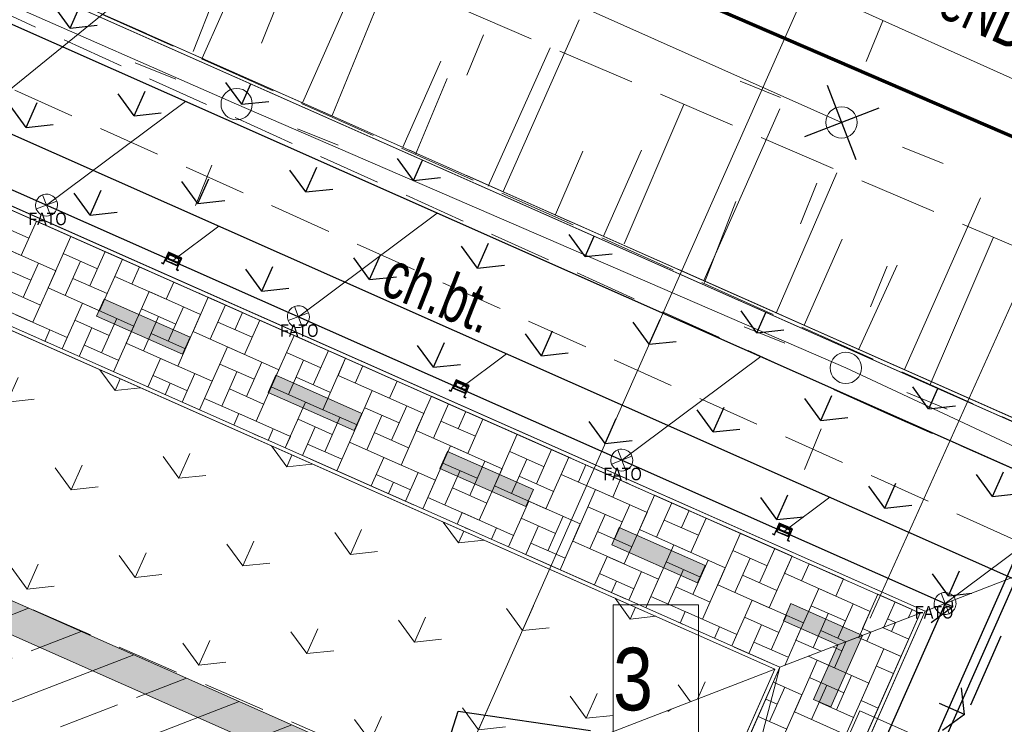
# Model space of a CAD drawing. Header units: metres. Extents: x -1013 to 1491425, y -5789533 to 1032.
# Tile 45 of 66: x 7 to 22, y 7 to 19. Entities that reach past the tile are written whole.
import ezdxf
from ezdxf.xclip import XClip

# ---------------------------------------------------------------- set-up
doc = ezdxf.new("R2010")
doc.units = ezdxf.units.M
doc.header["$MEASUREMENT"] = 0
doc.header["$XCLIPFRAME"] = 0
for name, pattern in [('2_BUBZ02', [1.75, 1.25, -0.5]), ('2_KTCR02', [1.5, 1, -0.5]), ('GUK', [2, 1.5, -0.5]), ('GUZ', [1, 0.5, -0.5]), ('Krawędzie ukryte', [1.7, 1.2, -0.5]), ('Kropki i Kreski', [3.6, 1.8, -0.9, 0, -0.9])]:
    doc.linetypes.add(name, pattern=pattern)
for name, color, linetype in [('130-Z Teren', 7, 'Continuous'), ('700-L Mapa 1_500 dwg', 7, 'Continuous'), ('708-L Opisy sytuacji 1_500 do legendy', 7, 'Continuous')]:
    doc.layers.add(name, color=color, linetype=linetype)
for name, color, linetype, lineweight in [('130-Z Teren1', 7, 'Continuous', 13), ('130-Z Teren114', 113, 'Continuous', 25), ('130-Z Teren21', 37, 'Continuous', 5), ('130-Z Teren252', 70, 'Continuous', 13), ('130-Z Teren69', 41, 'Continuous', 13), ('130-Z Teren93', 254, 'Continuous', 13), ('130-Z Teren94', 9, 'Continuous', 13), ('310-W Oświetlenie1', 7, 'Continuous', 13), ('310-W Oświetlenie85', 1, 'Continuous', 25), ('450-K Belki21', 37, 'Continuous', 5), ('450-K Belki69', 41, 'Continuous', 13), ('703-L Płaszczyzny podejścia 2D3', 152, 'Continuous', 30), ('708-L Opisy sytuacji 1_500 do legendy1', 7, 'Continuous', 13), ('708-L Opisy sytuacji 1_500 do legendy11', 7, 'Continuous', 13), ('708-L Opisy sytuacji 1_500 do legendy85', 1, 'Continuous', 25), ('718-L Elementy do rozbiórki85', 1, 'Continuous', 25), ('720-L Oznakowanie lądowiska1', 7, 'Continuous', 13), ('720-L Oznakowanie lądowiska253', 2, 'Continuous', 13), ('720-L Oznakowanie lądowiska91', 255, 'Continuous', 13), ('720-L Oznakowanie lądowiska94', 9, 'Continuous', 13), ('729-L Instalacje elektryczne-okablowanie75', 30, 'Continuous', 25), ('729-L Instalacje elektryczne-okablowanie85', 1, 'Continuous', 25), ('798-L Zakres inwestycji9', 142, 'Continuous', 70), ('810-G Ogólne2', 4, 'Continuous', 20), ('GN.6640.3638.2023_9_BUBZ_D_L_17', 9, 'Continuous', 18), ('GN.6640.3638.2023_9_Dzialki7', 9, 'Continuous', 18), ('GN.6640.3638.2023_9_Kontury90', 9, 'Continuous', 18), ('GN.6640.3638.2023_9_KTCR_D_L_17', 9, 'Continuous', 18), ('GN.6640.3638.2023_9_KTCR_E_T_17', 9, 'Continuous', 18), ('GN.6640.3638.2023_9_SUPE_D_L_31', 9, 'Continuous', 18), ('GN.6640.3638.2023_9_SUPE_E_T_31', 9, 'Continuous', 18), ('GN.6640.3638.2023_9_SUPW_L_05', 9, 'Continuous', 18), ('GN.6640.3638.2023_9_SUSM_D_T_07', 9, 'Continuous', 18), ('GN.6640.3638.2023_9_SUSM_D_T_37', 9, 'Continuous', 18), ('GN.6640.3638.2023_9_SUUI_E_T_37', 9, 'Continuous', 18), ('GN.6640.3638.2023_9_Uzytki7', 9, 'Continuous', 18)]:
    doc.layers.add(name, color=color, linetype=linetype, lineweight=lineweight)
doc.styles.add('STYL_AUTOMATYCZNY_1', font='arial.ttf', dxfattribs={"width": 0.7})
doc.styles.add('STYL_AUTOMATYCZNY_2', font='arial.ttf')
doc.styles.add('STYL_AUTOMATYCZNY_3', font='ARIALN.TTF')
doc.linetypes.add('Linia z krzyżyków', pattern='A,0,[1,88_P.01 PROJEKTOWANE ZAGOSPODAROWANIE TERENU1.Shx,S=0.079365,R=0,X=0,Y=0],-10,0', length=10)
doc.dimstyles.new('STYL_AUTOMATYCZNY__1', dxfattribs={"dimtxt": 1.25, "dimasz": 0.475, "dimexe": 0.18, "dimexo": 0.3, "dimgap": 0, "dimtad": 1, "dimzin": 0, "dimdsep": 46, "dimtxsty": 'STYL_AUTOMATYCZNY_2', "dimblk": 'ARROWHEAD_2', "dimblk1": 'ARROWHEAD_2', "dimblk2": 'ARROWHEAD_2', "dimcen": 0.09, "dimclrd": 7, "dimclre": 7, "dimclrt": 1, "dimazin": 0, "dimtfac": 1, "dimtdec": 4, "dimtmove": 0, "dimatfit": 3, "dimfxl": 1, "dimtolj": 1, "dimtzin": 0, "dimarcsym": 0})
doc.dimstyles.new('STYL_AUTOMATYCZNY__2', dxfattribs={"dimtxt": 1, "dimasz": 0.475, "dimexe": 0.18, "dimexo": 0.3, "dimgap": 0, "dimtad": 1, "dimzin": 0, "dimdsep": 46, "dimtxsty": 'STYL_AUTOMATYCZNY_2', "dimblk": 'ARROWHEAD_2', "dimblk1": 'ARROWHEAD_2', "dimblk2": 'ARROWHEAD_2', "dimcen": 0.09, "dimclrd": 7, "dimclre": 7, "dimclrt": 1, "dimazin": 0, "dimtfac": 1, "dimtdec": 4, "dimtmove": 0, "dimatfit": 3, "dimfxl": 1, "dimtolj": 1, "dimtzin": 0, "dimarcsym": 0})
doc.dimstyles.new('STYL_AUTOMATYCZNY__5', dxfattribs={"dimtxt": 0.18, "dimasz": 0.456, "dimexe": 0.18, "dimexo": 0.0625, "dimgap": 0, "dimtad": 0, "dimtih": 1, "dimtoh": 1, "dimdec": 4, "dimzin": 0, "dimdsep": 46, "dimcen": 0.09, "dimadec": 0, "dimazin": 0, "dimtfac": 1, "dimtdec": 4, "dimtmove": 0, "dimatfit": 3, "dimldrblk": 'ARROWHEAD_1', "dimfxl": 1, "dimtolj": 1, "dimtzin": 0, "dimarcsym": 0})

# ---------------------------------------------------------------- blocks, each defined once
blk = doc.blocks.new('Rysunek_1_9', base_point=(-7447251.91, -5789835.327))
at = {"layer": 'GN.6640.3638.2023_9_BUBZ_D_L_17', "color": 9, "linetype": '2_BUBZ02', "lineweight": 18}
for p, q in [((-9.558, 26.527), (30.427, 8.666)), ((5.692, 22.23), (24.282, 14.249))]:
    blk.add_line(p, q, dxfattribs=at)
at = {"layer": 'GN.6640.3638.2023_9_BUBZ_D_L_17', "color": 9, "linetype": 'Continuous', "lineweight": 18}
for p, q in [((9.479, 18.08), (10.333, 20.25)), ((11.701, 17.057), (12.605, 19.261)), ((14.196, 15.933), (15.186, 18.137)), ((13.034, 16.436), (13.537, 17.649)), ((16.366, 15.011), (17.321, 17.233)), ((15.272, 15.48), (15.708, 16.489)), ((18.793, 13.904), (19.765, 16.142)), ((17.648, 14.39), (18.15, 15.688)), ((21.254, 12.763), (22.26, 15.104)), ((20.109, 13.317), (20.729, 14.667))]:
    blk.add_line(p, q, dxfattribs=at)
at = {"layer": 'GN.6640.3638.2023_9_Dzialki7', "color": 9, "linetype": 'Continuous', "lineweight": 18}
blk.add_line((-42.33, 44.713), (161.19, -43.067), dxfattribs=at)
at = {"layer": 'GN.6640.3638.2023_9_Kontury90', "color": 9, "linetype": 'GUK', "lineweight": 18}
blk.add_line((-42.33, 44.713), (102.61, -17.787), dxfattribs=at)
at = {"layer": 'GN.6640.3638.2023_9_KTCR_D_L_17', "color": 9, "linetype": '2_KTCR02', "lineweight": 18}
for p, q in [((20.622, 12.273), (3.942, 19.842)), ((5.263, 18.08), (28.122, 7.801)), ((29.535, 8.383), (20.622, 12.273)), ((0.041, 12.149), (13.604, 6.274))]:
    blk.add_line(p, q, dxfattribs=at)
at = {"layer": 'GN.6640.3638.2023_9_SUPE_D_L_31', "color": 9, "linetype": 'Continuous', "lineweight": 18}
for p, q in [((0.807, 21.356), (10.176, 17.241)), ((14.512, 19.322), (19.839, 16.949)), ((10.176, 17.241), (19.907, 13.029)), ((19.907, 13.029), (29.78, 8.418))]:
    blk.add_line(p, q, dxfattribs=at)
at = {"layer": 'GN.6640.3638.2023_9_SUPW_L_05', "color": 9, "linetype": 'Continuous', "lineweight": 18}
blk.add_line((17.18, 20.073), (56.56, 2.333), dxfattribs=at)
at = {"layer": 'GN.6640.3638.2023_9_SUSM_D_T_07', "color": 9, "linetype": 'Continuous', "lineweight": 18}
for p, q in [((10.571, 18.214), (10.835, 18.863)), ((20.234, 17.922), (20.497, 18.571)), ((14.117, 18.349), (13.854, 17.7)), ((9.203, 17.636), (8.555, 17.899)), ((18.866, 17.344), (18.218, 17.607)), ((11.149, 16.846), (11.798, 16.583)), ((20.812, 16.554), (21.461, 16.291)), ((9.781, 16.268), (9.518, 15.62)), ((19.444, 15.976), (19.181, 15.328)), ((20.302, 14.002), (20.565, 14.651)), ((18.934, 13.424), (18.285, 13.687)), ((20.88, 12.634), (21.528, 12.371)), ((19.512, 12.056), (19.248, 11.408))]:
    blk.add_line(p, q, dxfattribs=at)
at = {"layer": 'GN.6640.3638.2023_9_SUSM_D_T_37', "color": 9, "linetype": 'Continuous', "lineweight": 18}
for centre in [(10.176, 17.241), (19.839, 16.949), (19.907, 13.029)]:
    blk.add_circle(centre, 0.25, dxfattribs=at)
at = {"layer": 'GN.6640.3638.2023_9_SUUI_E_T_37', "color": 9, "linetype": 'Continuous', "lineweight": 18}
blk.add_line((12.083, 21.965), (5.019, 16.226), dxfattribs=at)
at = {"layer": 'GN.6640.3638.2023_9_Uzytki7', "color": 9, "linetype": 'GUZ', "lineweight": 18}
blk.add_line((-42.33, 44.713), (102.61, -17.787), dxfattribs=at)
at = {"layer": 'GN.6640.3638.2023_9_KTCR_E_T_17', "color": 9, "linetype": 'Continuous', "lineweight": 18, "insert": (12.58, 14.565), "char_height": 0.75, "attachment_point": 4, "rotation": 338.4643, "style": 'STYL_AUTOMATYCZNY_1'}
blk.add_mtext('\\A1;{\\pql;\\fArial|b0|i0|c238|p0;\\W0.700000;ch.bt.}', dxfattribs=at)
at = {"layer": 'GN.6640.3638.2023_9_SUPE_E_T_31', "color": 9, "linetype": 'Continuous', "lineweight": 18, "insert": (21.444, 18.9), "char_height": 0.75, "attachment_point": 4, "rotation": 335.9627, "style": 'STYL_AUTOMATYCZNY_1'}
blk.add_mtext('\\A1;{\\pql;\\fArial|b0|i0|c238|p0;\\W0.700000;eND nieczynny}', dxfattribs=at)
blk = doc.blocks.new('*X2')
at = {"layer": '130-Z Teren93', "color": 254, "linetype": 'Continuous', "lineweight": 13}
for p, q in [((6.309, 15.341), (6.858, 15.098)), ((6.979, 15.372), (6.736, 14.823)), ((7.802, 15.007), (6.979, 15.372)), ((6.736, 14.823), (5.913, 15.188)), ((7.528, 15.129), (7.163, 14.306)), ((7.528, 15.129), (8.351, 14.764)), ((6.462, 14.945), (7.285, 14.58)), ((7.955, 14.612), (7.406, 14.855)), ((8.076, 14.886), (7.833, 14.337)), ((6.889, 14.428), (6.34, 14.671)), ((7.011, 14.702), (6.767, 14.153)), ((7.438, 14.185), (7.681, 14.733)), ((8.351, 14.764), (7.986, 13.941)), ((8.351, 14.764), (8.229, 14.49)), ((8.503, 14.368), (8.625, 14.643)), ((8.625, 14.643), (9.174, 14.4)), ((7.285, 14.58), (6.92, 13.758)), ((9.052, 14.125), (8.229, 14.49)), ((7.559, 14.459), (8.108, 14.216)), ((9.174, 14.4), (9.052, 14.125)), ((6.493, 14.275), (7.042, 14.032)), ((7.986, 13.941), (7.163, 14.306)), ((8.778, 14.247), (8.413, 13.424)), ((8.778, 14.247), (9.601, 13.882)), ((9.722, 14.157), (9.479, 13.608)), ((10.271, 13.914), (9.722, 14.157)), ((6.92, 13.758), (6.097, 14.122)), ((7.712, 14.063), (7.388, 13.332)), ((7.712, 14.063), (8.535, 13.698)), ((9.326, 14.004), (9.083, 13.455)), ((9.753, 13.487), (9.996, 14.035)), ((6.646, 13.879), (7.469, 13.514)), ((9.205, 13.73), (8.656, 13.973)), ((8.687, 13.303), (8.93, 13.851)), ((9.601, 13.882), (9.236, 13.059)), ((10.271, 13.914), (10.149, 13.639)), ((8.139, 13.546), (7.59, 13.789)), ((8.26, 13.82), (8.017, 13.271)), ((8.535, 13.698), (8.211, 12.967)), ((9.875, 13.761), (10.423, 13.518)), ((10.545, 13.792), (10.302, 13.243)), ((11.368, 13.427), (10.545, 13.792)), ((7.194, 13.636), (7.113, 13.453)), ((7.662, 13.21), (7.865, 13.667)), ((8.809, 13.577), (9.358, 13.334)), ((10.302, 13.243), (9.479, 13.608)), ((11.094, 13.549), (10.729, 12.726)), ((11.094, 13.549), (11.916, 13.184)), ((7.469, 13.514), (7.388, 13.332)), ((7.743, 13.393), (8.292, 13.15)), ((9.236, 13.059), (8.413, 13.424)), ((10.028, 13.365), (9.663, 12.542)), ((10.028, 13.365), (10.85, 13)), ((11.521, 13.032), (10.972, 13.275)), ((11.642, 13.306), (11.399, 12.757)), ((8.962, 13.181), (8.759, 12.724)), ((8.962, 13.181), (9.785, 12.816)), ((10.455, 12.848), (9.906, 13.091)), ((10.576, 13.122), (10.333, 12.573)), ((11.003, 12.605), (11.246, 13.153)), ((11.916, 13.184), (11.552, 12.361)), ((11.916, 13.184), (11.795, 12.91)), ((12.069, 12.788), (12.191, 13.063)), ((12.191, 13.063), (12.739, 12.82)), ((9.389, 12.664), (8.84, 12.907)), ((9.51, 12.938), (9.308, 12.481)), ((9.937, 12.421), (10.18, 12.969)), ((10.85, 13), (10.486, 12.178)), ((12.618, 12.545), (11.795, 12.91)), ((9.033, 12.602), (9.114, 12.785)), ((9.785, 12.816), (9.582, 12.359)), ((11.125, 12.879), (11.673, 12.636)), ((12.739, 12.82), (12.618, 12.545)), ((10.059, 12.695), (10.607, 12.452)), ((11.552, 12.361), (10.729, 12.726)), ((12.343, 12.667), (11.979, 11.844)), ((12.343, 12.667), (13.166, 12.302)), ((10.486, 12.178), (9.663, 12.542)), ((11.277, 12.483), (10.953, 11.752)), ((11.277, 12.483), (12.1, 12.118)), ((13.288, 12.577), (13.045, 12.028)), ((13.836, 12.334), (13.288, 12.577)), ((13.319, 11.907), (13.562, 12.455)), ((10.212, 12.299), (10.131, 12.116)), ((10.212, 12.299), (11.034, 11.934)), ((12.77, 12.15), (12.222, 12.393)), ((12.253, 11.723), (12.496, 12.271)), ((12.892, 12.424), (12.649, 11.875)), ((13.166, 12.302), (12.802, 11.479)), ((13.836, 12.334), (13.715, 12.059)), ((11.704, 11.966), (11.156, 12.209)), ((11.826, 12.24), (11.583, 11.691)), ((12.1, 12.118), (11.776, 11.387)), ((13.44, 12.181), (13.989, 11.938)), ((14.111, 12.212), (13.867, 11.663)), ((14.933, 11.847), (14.111, 12.212)), ((10.76, 12.056), (10.679, 11.873)), ((11.228, 11.63), (11.43, 12.087)), ((12.375, 11.997), (12.923, 11.754)), ((13.867, 11.663), (13.045, 12.028)), ((14.659, 11.969), (14.295, 11.146)), ((14.659, 11.969), (15.482, 11.604)), ((11.034, 11.934), (10.953, 11.752)), ((11.309, 11.813), (11.857, 11.57)), ((12.802, 11.479), (11.979, 11.844)), ((13.593, 11.785), (13.229, 10.962)), ((13.593, 11.785), (14.416, 11.42)), ((15.086, 11.452), (14.538, 11.695)), ((15.208, 11.726), (14.965, 11.177)), ((12.527, 11.601), (12.325, 11.144)), ((12.527, 11.601), (13.35, 11.236)), ((14.02, 11.268), (13.472, 11.511)), ((14.142, 11.542), (13.899, 10.993)), ((14.569, 11.025), (14.812, 11.573)), ((15.482, 11.604), (15.117, 10.781)), ((15.482, 11.604), (15.36, 11.33)), ((15.635, 11.208), (15.756, 11.483)), ((15.756, 11.483), (16.305, 11.24)), ((12.954, 11.084), (12.406, 11.327)), ((13.076, 11.358), (12.873, 10.901)), ((13.503, 10.841), (13.746, 11.389)), ((14.416, 11.42), (14.051, 10.598)), ((16.183, 10.965), (15.36, 11.33)), ((12.599, 11.022), (12.68, 11.205)), ((13.35, 11.236), (13.148, 10.779)), ((14.69, 11.299), (15.239, 11.056)), ((16.305, 11.24), (16.183, 10.965)), ((13.624, 11.115), (14.173, 10.872)), ((15.117, 10.781), (14.295, 11.146)), ((15.909, 11.087), (15.544, 10.264)), ((15.909, 11.087), (16.732, 10.722)), ((14.051, 10.598), (13.229, 10.962)), ((14.843, 10.903), (14.519, 10.172)), ((14.843, 10.903), (15.666, 10.538)), ((16.853, 10.997), (16.61, 10.448)), ((17.402, 10.754), (16.853, 10.997)), ((16.885, 10.327), (17.128, 10.875)), ((13.777, 10.719), (13.696, 10.536)), ((13.777, 10.719), (14.6, 10.354)), ((16.336, 10.57), (15.787, 10.813)), ((16.458, 10.844), (16.214, 10.295)), ((16.732, 10.722), (16.367, 9.899)), ((17.402, 10.754), (17.28, 10.479)), ((15.27, 10.386), (14.722, 10.629)), ((15.392, 10.66), (15.149, 10.111)), ((15.666, 10.538), (15.342, 9.807)), ((15.819, 10.143), (16.062, 10.691)), ((17.006, 10.601), (17.555, 10.358)), ((17.676, 10.632), (17.433, 10.083)), ((18.499, 10.267), (17.676, 10.632)), ((14.326, 10.476), (14.245, 10.293)), ((14.793, 10.05), (14.996, 10.507)), ((15.94, 10.417), (16.489, 10.174)), ((17.433, 10.083), (16.61, 10.448)), ((18.225, 10.389), (17.86, 9.566)), ((18.225, 10.389), (19.048, 10.024)), ((14.6, 10.354), (14.519, 10.172)), ((14.874, 10.233), (15.423, 9.99)), ((16.367, 9.899), (15.544, 10.264)), ((17.159, 10.205), (16.794, 9.382)), ((17.159, 10.205), (17.982, 9.84)), ((18.652, 9.872), (18.103, 10.115)), ((18.773, 10.146), (18.53, 9.597)), ((16.093, 10.021), (15.89, 9.564)), ((16.093, 10.021), (16.916, 9.656)), ((17.586, 9.688), (17.037, 9.931)), ((17.707, 9.962), (17.464, 9.413)), ((18.134, 9.445), (18.377, 9.993)), ((19.048, 10.024), (18.683, 9.201)), ((19.048, 10.024), (18.926, 9.75)), ((16.641, 9.778), (16.439, 9.321)), ((17.068, 9.261), (17.312, 9.809)), ((17.982, 9.84), (17.617, 9.018)), ((19.2, 9.628), (19.322, 9.903)), ((19.322, 9.903), (19.87, 9.66)), ((16.52, 9.504), (15.971, 9.747)), ((16.165, 9.442), (16.246, 9.625)), ((16.916, 9.656), (16.713, 9.199)), ((18.256, 9.719), (18.804, 9.476)), ((19.749, 9.385), (18.926, 9.75)), ((19.87, 9.66), (19.749, 9.385)), ((17.19, 9.535), (17.739, 9.292)), ((18.683, 9.201), (17.86, 9.566)), ((19.475, 9.507), (19.11, 8.684)), ((19.475, 9.507), (20.297, 9.142)), ((17.617, 9.018), (16.794, 9.382)), ((18.409, 9.323), (18.085, 8.592)), ((18.409, 9.323), (19.232, 8.958)), ((20.419, 9.417), (20.176, 8.868)), ((20.968, 9.174), (20.419, 9.417)), ((20.514, 8.891), (20.693, 9.295)), ((17.343, 9.139), (17.262, 8.956)), ((17.343, 9.139), (18.166, 8.774)), ((19.902, 8.99), (19.353, 9.233)), ((20.023, 9.264), (19.78, 8.715)), ((20.297, 9.142), (20.118, 8.738)), ((20.968, 9.174), (20.91, 9.044)), ((18.836, 8.806), (18.287, 9.049)), ((18.957, 9.08), (18.714, 8.531)), ((19.384, 8.563), (19.627, 9.111)), ((20.572, 9.021), (20.702, 8.963)), ((17.891, 8.896), (17.81, 8.713)), ((18.359, 8.47), (18.561, 8.927)), ((19.232, 8.958), (18.931, 8.28)), ((19.506, 8.837), (19.91, 8.658)), ((20.306, 8.81), (20.176, 8.868)), ((18.166, 8.774), (18.085, 8.592)), ((18.44, 8.653), (18.988, 8.41)), ((19.514, 8.505), (19.11, 8.684))]:
    blk.add_line(p, q, dxfattribs=at)
blk = doc.blocks.new('*X5')
at = {"layer": '130-Z Teren93', "color": 254, "linetype": 'Continuous', "lineweight": 13}
for p, q in [((20.306, 8.81), (20.242, 8.666)), ((20.912, 8.697), (20.493, 8.883)), ((20.638, 8.819), (20.702, 8.963)), ((19.91, 8.658), (19.724, 8.239)), ((20.79, 8.423), (20.097, 8.73)), ((19.846, 8.513), (19.702, 8.577)), ((20.152, 7.722), (20.516, 8.545)), ((20.79, 8.423), (20.516, 8.545)), ((19.086, 7.538), (19.45, 8.361)), ((19.724, 8.239), (19.306, 8.425)), ((20.273, 7.996), (19.45, 8.361)), ((20.395, 8.27), (20.669, 8.149)), ((19.329, 8.086), (19.877, 7.843)), ((19.756, 7.569), (19.999, 8.118)), ((18.69, 7.385), (18.933, 7.934)), ((19.207, 7.812), (18.75, 8.015)), ((19.603, 7.965), (19.36, 7.416)), ((20.273, 7.996), (19.908, 7.173)), ((18.628, 7.74), (18.811, 7.659)), ((19.207, 7.812), (18.843, 6.989)), ((20.426, 7.6), (20.152, 7.722)), ((20.03, 7.447), (19.481, 7.691)), ((18.964, 7.264), (18.507, 7.466)), ((19.908, 7.173), (19.086, 7.538))]:
    blk.add_line(p, q, dxfattribs=at)
blk = doc.blocks.new('*D7')
at = {"layer": '708-L Opisy sytuacji 1_500 do legendy1', "color": 7, "linetype": 'Continuous', "lineweight": 13}
for p, q in [((-2.56, 19.161), (3.921, 33.574)), ((4.022, 33.358), (3.436, 32.936)), ((3.45, 33.272), (3.729, 33.147)), ((3.729, 33.147), (26.53, 22.894)), ((20.297, 9.033), (26.722, 23.322)), ((26.237, 22.683), (26.822, 23.105)), ((26.53, 22.894), (26.808, 22.769))]:
    blk.add_line(p, q, dxfattribs=at)
at = {"layer": '708-L Opisy sytuacji 1_500 do legendy85', "color": 1, "lineweight": 25, "insert": (13.276, 29.128), "char_height": 1.25, "attachment_point": 7, "rotation": 335.7886, "style": 'STYL_AUTOMATYCZNY_2'}
blk.add_mtext('\\A1;{\\pql;\\fArial|b0|i0|c238|p0;\\W1.000000;25,00}', dxfattribs=at)
blk = doc.blocks.new('ARROWHEAD_2')
at = {"color": 0, "linetype": 'Continuous', "lineweight": 0}
for p, q in [((-0.378, -0.655), (0.378, 0.655)), ((0, 0), (-1, 0))]:
    blk.add_line(p, q, dxfattribs=at)
blk = doc.blocks.new('*D13')
at = {"layer": '708-L Opisy sytuacji 1_500 do legendy1', "color": 7, "linetype": 'Continuous', "lineweight": 13}
for p, q in [((-4.674, 24.638), (1, 37.442)), ((1.102, 37.226), (0.519, 36.801)), ((0.531, 37.138), (0.81, 37.014)), ((0.81, 37.014), (9.176, 33.307)), ((-0.015, 12.565), (9.366, 33.735)), ((9.467, 33.519), (8.884, 33.094))]:
    blk.add_line(p, q, dxfattribs=at)
at = {"layer": '708-L Opisy sytuacji 1_500 do legendy85', "color": 1, "lineweight": 25, "insert": (3.854, 35.884), "char_height": 1, "attachment_point": 7, "rotation": 336.1008, "style": 'STYL_AUTOMATYCZNY_2'}
blk.add_mtext('\\A1;{\\pql;\\fArial|b0|i0|c238|p0;\\W1.000000;9,15}', dxfattribs=at)
blk = doc.blocks.new('*D14')
at = {"layer": '708-L Opisy sytuacji 1_500 do legendy1', "color": 7, "linetype": 'Continuous', "lineweight": 13}
for p, q in [((9.467, 33.519), (8.884, 33.094)), ((9.176, 33.307), (22.89, 27.23)), ((13.698, 6.488), (23.079, 27.658)), ((23.181, 27.442), (22.598, 27.017)), ((22.89, 27.23), (31.255, 23.523))]:
    blk.add_line(p, q, dxfattribs=at)
at = {"layer": '708-L Opisy sytuacji 1_500 do legendy85', "color": 1, "lineweight": 25, "insert": (14.545, 31.146), "char_height": 1, "attachment_point": 7, "rotation": 336.1008, "style": 'STYL_AUTOMATYCZNY_2'}
blk.add_mtext('\\A1;{\\pql;\\fArial|b0|i0|c238|p0;\\W1.000000;15,00}', dxfattribs=at)
blk = doc.blocks.new('*D15')
at = {"layer": '708-L Opisy sytuacji 1_500 do legendy1', "color": 7, "linetype": 'Continuous', "lineweight": 13}
for p, q in [((23.181, 27.442), (22.598, 27.017)), ((22.89, 27.23), (31.255, 23.523)), ((25.771, 11.146), (31.445, 23.951)), ((30.963, 23.31), (31.547, 23.736)), ((31.255, 23.523), (31.534, 23.399))]:
    blk.add_line(p, q, dxfattribs=at)
at = {"layer": '708-L Opisy sytuacji 1_500 do legendy85', "color": 1, "lineweight": 25, "insert": (25.933, 26.1), "char_height": 1, "attachment_point": 7, "rotation": 336.1008, "style": 'STYL_AUTOMATYCZNY_2'}
blk.add_mtext('\\A1;{\\pql;\\fArial|b0|i0|c238|p0;\\W1.000000;9,15}', dxfattribs=at)
blk = doc.blocks.new('ARROWHEAD_1')
at = {"color": 0, "linetype": 'Continuous', "lineweight": 0}
blk.add_line((0, 0), (-1, 0), dxfattribs=at)
blk.add_circle((0, 0), 0.25, dxfattribs=at)

msp = doc.modelspace()

# ---------------------------------------------------------------- hatches: boundary and pattern name
at = {"layer": '130-Z Teren114', "linetype": 'Continuous', "lineweight": 25}
h = msp.add_hatch(dxfattribs=at)
h.set_pattern_fill('trawa_0001', color=113, style=0, pattern_type=2)
h.set_pattern_definition([(66.1, (9.556, 15.6522), (-2.7428, 1.2154), [0.433, -1.29904]), (66.1, (11.278, 15.8363), (-2.7428, 1.2154), [0.433, -1.29904]), (6.1, (9.556, 15.6522), (-0.31883, 2.983), [0.433, -1.29904]), (6.1, (10.2576, 17.2357), (-0.31883, 2.983), [0.433, -1.29904]), (126.1, (9.556, 15.6522), (2.42394, 1.7676), [0.433, -1.29904]), (126.1, (10.2576, 17.2357), (2.42394, 1.7676), [0.433, -1.29904])])
h.paths.add_polyline_path([(-3.07, 19.891), (21.177, 9.146), (25.57, 10.841), (-4.765, 24.284)])
h = msp.add_hatch(dxfattribs=at)
h.set_pattern_fill('trawa_0001', color=113, style=0, pattern_type=2)
h.set_pattern_definition([(156.1, (16.9383, -3.479), (1.2154, 2.7428), [0.433, -1.29904]), (156.1, (16.7542, -1.7567), (1.2154, 2.7428), [0.43301, -1.29904]), (96.1, (16.9383, -3.479), (2.983, 0.31883), [0.433, -1.29904]), (96.1, (15.3547, -2.7772), (2.983, 0.31883), [0.43301, -1.29904]), (216.1, (16.9383, -3.479), (-1.7676, 2.42394), [0.433, -1.29904]), (216.1, (15.3547, -2.7772), (-1.76762, 2.42394), [0.43301, -1.29904])])
h.paths.add_polyline_path([(10.433, -15.1), (12.128, -19.493), (25.57, 10.841), (21.177, 9.146)])
at = {"layer": '130-Z Teren252', "linetype": 'Continuous', "lineweight": 13}
h = msp.add_hatch(dxfattribs=at)
h.set_pattern_fill('trawa_0001', color=70, style=0, pattern_type=2)
h.set_pattern_definition([(66.1, (7.5302, 11.081), (-2.7428, 1.2154), [0.433, -1.29904]), (66.1, (9.2525, 11.265), (-2.7428, 1.2154), [0.433, -1.29904]), (6.1, (7.5302, 11.081), (-0.3188, 2.983), [0.433, -1.29904]), (6.1, (8.232, 12.6644), (-0.3188, 2.983), [0.433, -1.29904]), (126.1, (7.5302, 11.081), (2.42394, 1.7676), [0.433, -1.29904]), (126.1, (8.232, 12.6644), (2.42394, 1.7676), [0.433, -1.29904])])
h.paths.add_polyline_path([(-0.137, 12.291), (13.577, 6.214), (18.775, 8.22), (-2.143, 17.489)])
h = msp.add_hatch(dxfattribs=at)
h.set_pattern_fill('trawa_0001', color=70, style=0, pattern_type=2)
h.set_pattern_definition([(156.1, (12.367, -1.4533), (1.2154, 2.7428), [0.433, -1.29904]), (156.1, (12.183, 0.269), (1.2154, 2.7428), [0.433, -1.29904]), (96.1, (12.367, -1.4533), (2.983, 0.3188), [0.433, -1.29904]), (96.1, (10.7834, -0.7516), (2.983, 0.3188), [0.433, -1.29904]), (216.1, (12.367, -1.4533), (-1.7676, 2.42394), [0.433, -1.29904]), (216.1, (10.7834, -0.7516), (-1.7676, 2.42394), [0.433, -1.29904])])
h.paths.add_polyline_path([(14.57, -1.27), (18.775, 8.22), (13.577, 6.214), (10.968, 0.326)])
at = {"layer": '130-Z Teren93', "linetype": 'Continuous', "lineweight": 13}
h = msp.add_hatch(dxfattribs=at)
h.set_pattern_fill('Beton_zbrojony_0001', color=254, style=0, pattern_type=2)
h.set_pattern_definition([(21.101, (3.6815, 2.3954), (-0.46801, 1.21283), []), (21.101, (3.4475, 3.0018), (-0.46801, 1.21283), [0.975, -0.325])])
h.paths.add_polyline_path([(-0.137, 12.291), (-3.175, 5.434), (-6.214, -1.423), (7.5, -7.5), (10.538, -0.643), (13.577, 6.214)])
at = {"layer": '720-L Oznakowanie lądowiska253', "linetype": 'Continuous', "lineweight": 13}
msp.add_hatch(color=2, dxfattribs=at).paths.add_polyline_path([(-3.175, 5.434), (-2.718, 5.231), (0.118, 11.631), (12.917, 5.959), (10.081, -0.44), (10.538, -0.643), (13.577, 6.214), (-0.137, 12.291)])
at = {"layer": '720-L Oznakowanie lądowiska91', "linetype": 'Continuous', "lineweight": 13}
for points in [[(9.431, 13.52), (8.06, 14.127), (7.938, 13.853), (9.31, 13.246)], [(12.174, 12.304), (10.803, 12.912), (10.681, 12.638), (12.053, 12.03)], [(14.917, 11.089), (13.545, 11.697), (13.424, 11.422), (14.795, 10.815)], [(17.66, 9.874), (16.288, 10.481), (16.167, 10.207), (17.538, 9.599)], [(20.174, 8.76), (19.031, 9.266), (18.91, 8.992), (19.778, 8.607), (19.393, 7.738), (19.667, 7.617)]]:
    msp.add_hatch(color=8, dxfattribs=at).paths.add_polyline_path(points)

# ---------------------------------------------------------------- linework, layer by layer
at = {"layer": '130-Z Teren1', "color": 7, "linetype": 'Continuous', "lineweight": 13, "flags": 128}
for points in [[(-3.07, 19.891), (-4.765, 24.284), (25.57, 10.841), (21.177, 9.146)], [(-2.173, 17.568), (18.854, 8.25), (21.097, 9.116), (-3.039, 19.811)], [(-0.137, 12.291), (-2.143, 17.489), (18.775, 8.22), (13.577, 6.214)], [(-0.137, 12.291), (-3.175, 5.434), (-6.214, -1.423), (7.5, -7.5), (10.538, -0.643), (13.577, 6.214)], [(10.433, -15.1), (12.128, -19.493), (25.57, 10.841), (21.177, 9.146)], [(16.155, -2.038), (21.097, 9.116), (18.854, 8.25), (14.601, -1.349), (10.944, 0.271), (10.538, -0.643), (10.133, -1.557), (13.79, -3.178), (9.537, -12.778), (10.402, -15.021), (15.345, -3.867)], [(14.57, -1.27), (18.775, 8.22), (13.577, 6.214), (10.968, 0.326)]]:
    msp.add_lwpolyline(points, close=True, dxfattribs=at)
at = {"layer": '130-Z Teren1', "color": 7, "linetype": 'Continuous', "lineweight": 13}
for points in [[(11.228, 17.263), (12.443, 20.006)], [(9.626, 17.973), (10.233, 19.344)], [(14.433, 15.843), (15.648, 18.586)], [(12.83, 16.553), (13.438, 17.924)], [(17.638, 14.423), (18.853, 17.165)], [(16.035, 15.133), (16.643, 16.504)], [(20.842, 13.003), (22.058, 15.745)], [(19.24, 13.713), (19.848, 15.084)]]:
    msp.add_lwpolyline(points, dxfattribs=at)
at = {"layer": '130-Z Teren21', "color": 37, "linetype": 'Continuous', "lineweight": 5}
for p, q in [((-3.07, 19.891), (21.177, 9.146)), ((-3.039, 19.811), (21.097, 9.116)), ((-2.173, 17.568), (18.854, 8.25)), ((-2.143, 17.489), (18.775, 8.22)), ((21.177, 9.146), (10.433, -15.1)), ((21.097, 9.116), (10.402, -15.021)), ((18.775, 8.22), (14.57, -1.27)), ((18.854, 8.25), (14.601, -1.349))]:
    msp.add_line(p, q, dxfattribs=at)
at = {"layer": '130-Z Teren69', "color": 41, "linetype": 'Kropki i Kreski', "lineweight": 13}
for p, q in [((-3.039, 19.811), (21.097, 9.116)), ((-2.173, 17.568), (18.854, 8.25)), ((21.097, 9.116), (10.402, -15.021)), ((14.601, -1.349), (18.854, 8.25))]:
    msp.add_line(p, q, dxfattribs=at)
at = {"layer": '130-Z Teren94', "color": 9, "linetype": 'Continuous', "lineweight": 13}
msp.add_line((16.155, -2.038), (18.854, 8.25), dxfattribs=at)
at = {"layer": '310-W Oświetlenie1', "color": 7, "linetype": 'Continuous', "lineweight": 13}
for p, q in [((7.076, 15.792), (7.202, 15.466)), ((7.303, 15.692), (6.976, 15.566)), ((11.099, 14.01), (11.225, 13.683)), ((11.325, 13.91), (10.999, 13.784)), ((16.265, 11.721), (16.391, 11.394)), ((16.491, 11.621), (16.164, 11.495)), ((21.657, 9.332), (21.33, 9.206)), ((21.43, 9.432), (21.556, 9.105))]:
    msp.add_line(p, q, dxfattribs=at)
at = {"layer": '310-W Oświetlenie1', "color": 7, "linetype": 'Continuous', "lineweight": 13, "flags": 128}
for points in [[(7.068, 15.469, -1), (7.21, 15.789, -1)], [(11.091, 13.687, -1), (11.233, 14.007, -1)], [(16.257, 11.398, -1), (16.399, 11.718, -1)], [(21.422, 9.109, 1), (21.564, 9.429, 1)]]:
    msp.add_lwpolyline(points, format="xyb", close=True, dxfattribs=at)
at = {"layer": '310-W Oświetlenie85', "color": 1, "linetype": 'Continuous', "lineweight": 25}
for p, q in [((9.086, 14.877), (9.029, 14.749)), ((9.081, 14.857), (9.034, 14.75)), ((9.042, 14.743), (9.079, 14.826)), ((9.082, 14.825), (9.046, 14.745)), ((9.072, 14.801), (9.083, 14.825)), ((9.079, 14.798), (9.072, 14.801)), ((9.077, 14.859), (9.289, 14.765)), ((9.079, 14.826), (9.082, 14.825)), ((9.09, 14.822), (9.079, 14.798)), ((9.081, 14.868), (9.294, 14.774)), ((9.092, 14.821), (9.081, 14.797)), ((9.083, 14.825), (9.09, 14.822)), ((9.298, 14.783), (9.086, 14.877)), ((9.179, 14.801), (9.112, 14.831)), ((9.178, 14.8), (9.112, 14.829)), ((9.178, 14.8), (9.245, 14.77)), ((9.179, 14.801), (9.245, 14.772)), ((8.977, 14.708), (8.976, 14.705)), ((8.976, 14.705), (9.007, 14.691)), ((9.005, 14.695), (8.977, 14.708)), ((9.029, 14.749), (9.005, 14.695)), ((9.007, 14.691), (9.031, 14.748)), ((9.029, 14.749), (9.241, 14.655)), ((9.031, 14.748), (9.029, 14.749)), ((9.034, 14.75), (9.043, 14.746)), ((9.046, 14.745), (9.136, 14.705)), ((9.088, 14.776), (9.138, 14.754)), ((9.089, 14.777), (9.155, 14.748)), ((9.226, 14.665), (9.136, 14.705)), ((9.139, 14.751), (9.137, 14.746)), ((9.137, 14.746), (9.152, 14.74)), ((9.139, 14.751), (9.139, 14.751)), ((9.166, 14.733), (9.152, 14.74)), ((9.222, 14.718), (9.155, 14.748)), ((9.168, 14.737), (9.166, 14.733)), ((9.168, 14.737), (9.168, 14.737)), ((9.221, 14.717), (9.171, 14.739)), ((9.238, 14.656), (9.213, 14.6)), ((9.217, 14.601), (9.241, 14.655)), ((9.261, 14.745), (9.226, 14.665)), ((9.228, 14.661), (9.264, 14.744)), ((9.238, 14.66), (9.229, 14.664)), ((9.286, 14.766), (9.238, 14.66)), ((9.241, 14.655), (9.238, 14.656)), ((9.241, 14.655), (9.298, 14.783)), ((9.252, 14.75), (9.241, 14.726)), ((9.254, 14.75), (9.243, 14.725)), ((9.243, 14.725), (9.25, 14.722)), ((9.25, 14.722), (9.261, 14.746)), ((9.261, 14.746), (9.254, 14.75)), ((9.264, 14.744), (9.261, 14.745)), ((9.213, 14.6), (9.244, 14.586)), ((9.245, 14.589), (9.217, 14.601)), ((9.244, 14.586), (9.245, 14.589)), ((13.68, 12.841), (13.623, 12.713)), ((13.675, 12.821), (13.628, 12.715)), ((13.636, 12.707), (13.673, 12.79)), ((13.676, 12.789), (13.641, 12.709)), ((13.666, 12.765), (13.677, 12.79)), ((13.674, 12.762), (13.666, 12.765)), ((13.672, 12.823), (13.884, 12.729)), ((13.673, 12.79), (13.676, 12.789)), ((13.684, 12.786), (13.674, 12.762)), ((13.686, 12.786), (13.675, 12.761)), ((13.676, 12.832), (13.888, 12.738)), ((13.677, 12.79), (13.684, 12.786)), ((13.892, 12.747), (13.68, 12.841)), ((13.683, 12.742), (13.749, 12.712)), ((13.772, 12.764), (13.706, 12.793)), ((13.773, 12.766), (13.707, 12.795)), ((13.772, 12.764), (13.839, 12.734)), ((13.773, 12.766), (13.839, 12.736)), ((13.835, 12.619), (13.892, 12.747)), ((13.571, 12.672), (13.57, 12.669)), ((13.57, 12.669), (13.601, 12.656)), ((13.599, 12.66), (13.571, 12.672)), ((13.623, 12.713), (13.599, 12.66)), ((13.601, 12.656), (13.626, 12.712)), ((13.623, 12.713), (13.835, 12.619)), ((13.626, 12.712), (13.623, 12.713)), ((13.628, 12.715), (13.637, 12.711)), ((13.641, 12.709), (13.73, 12.669)), ((13.682, 12.74), (13.732, 12.718)), ((13.82, 12.63), (13.73, 12.669)), ((13.733, 12.715), (13.731, 12.711)), ((13.731, 12.711), (13.746, 12.704)), ((13.733, 12.715), (13.733, 12.715)), ((13.76, 12.697), (13.746, 12.704)), ((13.816, 12.683), (13.749, 12.712)), ((13.762, 12.702), (13.76, 12.697)), ((13.762, 12.702), (13.762, 12.702)), ((13.815, 12.681), (13.765, 12.703)), ((13.832, 12.62), (13.807, 12.564)), ((13.811, 12.566), (13.835, 12.619)), ((13.856, 12.709), (13.82, 12.63)), ((13.822, 12.625), (13.859, 12.708)), ((13.833, 12.624), (13.823, 12.628)), ((13.835, 12.619), (13.832, 12.62)), ((13.88, 12.731), (13.833, 12.624)), ((13.846, 12.715), (13.836, 12.69)), ((13.848, 12.714), (13.837, 12.69)), ((13.837, 12.69), (13.845, 12.686)), ((13.845, 12.686), (13.855, 12.711)), ((13.855, 12.711), (13.848, 12.714)), ((13.859, 12.708), (13.856, 12.709)), ((13.807, 12.564), (13.838, 12.551)), ((13.839, 12.553), (13.811, 12.566)), ((13.838, 12.551), (13.839, 12.553)), ((18.845, 10.552), (18.788, 10.424)), ((18.841, 10.543), (19.053, 10.449)), ((19.057, 10.458), (18.845, 10.552)), ((18.737, 10.383), (18.736, 10.38)), ((18.765, 10.371), (18.737, 10.383)), ((18.788, 10.424), (18.765, 10.371)), ((18.766, 10.367), (18.791, 10.423)), ((18.788, 10.424), (19.001, 10.33)), ((18.791, 10.423), (18.788, 10.424)), ((18.841, 10.532), (18.794, 10.426)), ((18.794, 10.426), (18.803, 10.422)), ((18.802, 10.418), (18.838, 10.501)), ((18.841, 10.5), (18.806, 10.42)), ((18.806, 10.42), (18.896, 10.38)), ((18.832, 10.476), (18.843, 10.501)), ((18.839, 10.473), (18.832, 10.476)), ((18.837, 10.534), (19.049, 10.44)), ((18.838, 10.501), (18.841, 10.5)), ((18.85, 10.497), (18.839, 10.473)), ((18.852, 10.497), (18.841, 10.472)), ((18.843, 10.501), (18.85, 10.497)), ((18.848, 10.453), (18.915, 10.423)), ((18.848, 10.451), (18.897, 10.429)), ((18.938, 10.475), (18.871, 10.504)), ((18.939, 10.477), (18.872, 10.506)), ((18.898, 10.426), (18.897, 10.422)), ((18.897, 10.422), (18.911, 10.415)), ((18.898, 10.426), (18.898, 10.426)), ((18.926, 10.408), (18.911, 10.415)), ((18.981, 10.394), (18.915, 10.423)), ((18.928, 10.413), (18.926, 10.408)), ((18.928, 10.413), (18.928, 10.413)), ((18.981, 10.392), (18.931, 10.414)), ((18.938, 10.475), (19.004, 10.445)), ((18.939, 10.477), (19.005, 10.447)), ((19.021, 10.42), (18.986, 10.341)), ((18.987, 10.336), (19.024, 10.419)), ((19.045, 10.442), (18.998, 10.335)), ((19.001, 10.33), (19.057, 10.458)), ((19.012, 10.426), (19.001, 10.401)), ((19.014, 10.425), (19.003, 10.401)), ((19.003, 10.401), (19.01, 10.397)), ((19.01, 10.397), (19.021, 10.422)), ((19.021, 10.422), (19.014, 10.425)), ((19.024, 10.419), (19.021, 10.42)), ((18.736, 10.38), (18.766, 10.367)), ((18.986, 10.341), (18.896, 10.38)), ((18.998, 10.331), (18.973, 10.275)), ((18.973, 10.275), (19.004, 10.262)), ((18.977, 10.277), (19.001, 10.33)), ((19.005, 10.264), (18.977, 10.277)), ((18.998, 10.335), (18.989, 10.339)), ((19.001, 10.33), (18.998, 10.331)), ((19.004, 10.262), (19.005, 10.264))]:
    msp.add_line(p, q, dxfattribs=at)
for centre, radius, start, end in [((9.095, 14.791), 0.0169, 156.1008, 246.1008), ((9.095, 14.791), 0.015, 156.1008, 246.1008), ((9.106, 14.815), 0.0169, 66.1008, 156.1008), ((9.106, 14.815), 0.015, 66.1008, 156.1008), ((9.137, 14.752), 0.00234, 336.1008, 66.1008), ((9.17, 14.737), 0.00234, 66.1008, 156.1008), ((9.228, 14.732), 0.0169, 246.1008, 336.1008), ((9.228, 14.732), 0.015, 246.1008, 336.1008), ((9.238, 14.756), 0.0169, 336.1008, 66.1008), ((9.238, 14.756), 0.015, 336.1008, 66.1008), ((13.689, 12.755), 0.0169, 156.1008, 246.1008), ((13.689, 12.755), 0.015, 156.1008, 246.1008), ((13.7, 12.78), 0.0169, 66.1008, 156.1008), ((13.7, 12.78), 0.015, 66.1008, 156.1008), ((13.731, 12.716), 0.00234, 336.1008, 66.1008), ((13.764, 12.701), 0.00234, 66.1008, 156.1008), ((13.822, 12.696), 0.0169, 246.1008, 336.1008), ((13.822, 12.696), 0.015, 246.1008, 336.1008), ((13.833, 12.721), 0.0169, 336.1008, 66.1008), ((13.833, 12.721), 0.015, 336.1008, 66.1008), ((18.855, 10.466), 0.0169, 156.1008, 246.1008), ((18.855, 10.466), 0.015, 156.1008, 246.1008), ((18.865, 10.491), 0.0169, 66.1008, 156.1008), ((18.865, 10.491), 0.015, 66.1008, 156.1008), ((18.896, 10.427), 0.00234, 336.1008, 66.1008), ((18.93, 10.412), 0.00234, 66.1008, 156.1008), ((18.987, 10.407), 0.015, 246.1008, 336.1008), ((18.987, 10.407), 0.0169, 246.1008, 336.1008), ((18.998, 10.432), 0.015, 336.1008, 66.1008), ((18.998, 10.432), 0.0169, 336.1008, 66.1008)]:
    msp.add_arc(centre, radius, start, end, dxfattribs=at)
for p in [(9.09, 14.822), (9.092, 14.821), (9.088, 14.776), (9.089, 14.777), (9.221, 14.717), (9.222, 14.718), (9.252, 14.75), (9.254, 14.75), (13.683, 12.742), (13.684, 12.786), (13.686, 12.786), (13.682, 12.74), (13.815, 12.681), (13.816, 12.683), (13.846, 12.715), (13.848, 12.714), (18.848, 10.453), (18.848, 10.451), (18.85, 10.497), (18.852, 10.497), (18.981, 10.394), (18.981, 10.392), (19.012, 10.426), (19.014, 10.425)]:
    msp.add_point(p, dxfattribs=at)
at = {"layer": '450-K Belki21', "color": 37, "linetype": 'Continuous', "lineweight": 5}
for p, q in [((25.649, 10.872), (-4.796, 24.363)), ((25.57, 10.841), (-4.765, 24.284))]:
    msp.add_line(p, q, dxfattribs=at)
at = {"layer": '450-K Belki69', "color": 41, "linetype": 'Kropki i Kreski', "lineweight": 13}
msp.add_line((25.649, 10.872), (-4.796, 24.363), dxfattribs=at)
at = {"layer": '703-L Płaszczyzny podejścia 2D3', "color": 152, "linetype": 'Continuous', "lineweight": 30}
msp.add_circle((8.227, 10.355), 1021.659, dxfattribs=at)
at = {"layer": '708-L Opisy sytuacji 1_500 do legendy11', "color": 7, "linetype": 'Continuous', "lineweight": 13}
for points in [[(7.139, 15.629), (9.358, 17.284)], [(11.162, 13.847), (13.381, 15.501)], [(9.151, 14.738), (9.893, 15.292)], [(13.745, 12.702), (14.487, 13.256)], [(16.328, 11.558), (18.547, 13.212)], [(18.91, 10.413), (19.653, 10.967)], [(21.493, 9.269), (23.712, 10.923)]]:
    msp.add_lwpolyline(points, dxfattribs=at)
at = {"layer": '708-L Opisy sytuacji 1_500 do legendy11', "color": 7, "linetype": 'Continuous', "lineweight": 13, "flags": 128}
for points in [[(16.189, 9.248), (17.553, 9.248), (17.553, 6.881), (16.189, 6.881)], [(19.577, 6.307), (20.13, 7.554), (22.294, 6.595), (21.741, 5.348)]]:
    msp.add_lwpolyline(points, close=True, dxfattribs=at)
at = {"layer": '718-L Elementy do rozbiórki85', "color": 1, "linetype": 'Continuous', "lineweight": 25}
for p, q in [((19.61, 17.543), (20.068, 16.355)), ((20.433, 17.178), (19.245, 16.72))]:
    msp.add_line(p, q, dxfattribs=at)
at = {"layer": '720-L Oznakowanie lądowiska1', "color": 7, "linetype": 'Continuous', "lineweight": 13, "flags": 128}
for points in [[(9.431, 13.52), (9.31, 13.246), (7.938, 13.853), (8.06, 14.127)], [(12.174, 12.304), (12.053, 12.03), (10.681, 12.638), (10.803, 12.912)], [(-3.175, 5.434), (-2.718, 5.231), (0.118, 11.631), (12.917, 5.959), (10.081, -0.44), (10.538, -0.643), (13.577, 6.214), (-0.137, 12.291)], [(14.917, 11.089), (14.795, 10.815), (13.424, 11.422), (13.545, 11.697)], [(17.66, 9.874), (17.538, 9.599), (16.167, 10.207), (16.288, 10.481)], [(20.174, 8.76), (19.667, 7.617), (19.393, 7.738), (19.778, 8.607), (18.91, 8.992), (19.031, 9.266)]]:
    msp.add_lwpolyline(points, close=True, dxfattribs=at)
at = {"layer": '720-L Oznakowanie lądowiska94', "color": 9, "linetype": 'Continuous', "lineweight": 13}
msp.add_line((20.174, 8.76), (19.778, 8.607), dxfattribs=at)
at = {"layer": '729-L Instalacje elektryczne-okablowanie75', "color": 30, "linetype": 'Krawędzie ukryte', "lineweight": 25}
msp.add_lwpolyline([(-3.691, -20.154), (-0.21, -12.3), (10.883, -17.215), (22.977, 10.077), (30.478, 6.753), (60.367, -1.154)], dxfattribs=at)
at = {"layer": '729-L Instalacje elektryczne-okablowanie85', "color": 1, "linetype": 'Continuous', "lineweight": 25}
msp.add_lwpolyline([(-0.055, -10.715), (-14.13, -4.478), (-3.192, 20.207), (21.493, 9.269), (10.555, -15.416)], close=True, dxfattribs=at)
for points in [[(-3.873, -20.073), (-0.272, -11.944), (10.731, -16.82), (22.957, 10.771), (30.688, 7.345), (47.55, 4.006)], [(-3.782, -20.113), (-0.241, -12.122), (10.807, -17.017), (22.901, 10.275), (30.528, 6.895), (60.406, -1.008)]]:
    msp.add_lwpolyline(points, dxfattribs=at)
at = {"layer": '798-L Zakres inwestycji9', "color": 142, "linetype": 'Linia z krzyżyków', "lineweight": 70}
msp.add_lwpolyline([(-11.808, 31.551), (35.146, 11.302), (17.379, -29.897), (8.59, -26.107), (-4.62, -20.177), (-29.409, -9.263)], close=True, dxfattribs=at)
at = {"layer": '810-G Ogólne2', "color": 4, "linetype": 'Continuous', "lineweight": 20}
msp.add_lwpolyline([(-18.286, -6.082), (-4.796, 24.363), (25.649, 10.872), (12.159, -19.572)], close=True, dxfattribs=at)

# ---------------------------------------------------------------- block references
at = {"layer": '130-Z Teren', "color": 7, "lineweight": 13}
for name in ['*X2', '*X5']:
    msp.add_blockref(name, (0, 0), dxfattribs=at)
at = {"layer": '700-L Mapa 1_500 dwg', "color": 52, "linetype": 'Continuous', "lineweight": 25}
ref = msp.add_blockref('Rysunek_1_9', (-7447251.91, -5789835.327), dxfattribs=at)
XClip(ref).set_block_clipping_path([(-263.024729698, -194.3328058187), (268.520270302, 207.6028993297)])

# ---------------------------------------------------------------- texts
at = {"layer": '310-W Oświetlenie1', "color": 7, "lineweight": 13, "char_height": 0.2, "style": 'STYL_AUTOMATYCZNY_3'}
for s, insert, attachment_point in [('\\A1;{\\pqr;\\fArial Narrow|b0|i0|c238|p0;\\W1.000000;FATO}', (7.459, 15.407), 6), ('\\A1;{\\pqr;\\fArial Narrow|b0|i0|c238|p0;\\W1.000000;FATO}', (11.481, 13.624), 6), ('\\A1;{\\pqr;\\fArial Narrow|b0|i0|c238|p0;\\W1.000000;FATO}', (16.647, 11.335), 6), ('\\A1;{\\pql;\\fArial Narrow|b0|i0|c238|p0;\\W1.000000;FATO}', (21.012, 9.127), 4)]:
    msp.add_mtext(s, dxfattribs=dict(at, insert=insert, attachment_point=attachment_point))
at = {"layer": '708-L Opisy sytuacji 1_500 do legendy85', "color": 1, "linetype": 'Continuous', "lineweight": 25, "insert": (16.189, 7.548), "char_height": 1, "attachment_point": 7, "style": 'STYL_AUTOMATYCZNY_3'}
msp.add_mtext('\\A1;{\\pql;\\fArial Narrow|b0|i0|c238|p0;\\W1.000000;3}', dxfattribs=at)

# ---------------------------------------------------------------- dimensions: what is measured, and where the dimension line sits
at = {"layer": '708-L Opisy sytuacji 1_500 do legendy', "color": 7, "linetype": 'Continuous', "lineweight": 13}
for base, p1, p2, angle, dimstyle, picture, middle, turn in [((9.176, 33.307), (-4.796, 24.363), (-0.137, 12.291), 336.1008, 'STYL_AUTOMATYCZNY__2', '*D13', (5.24, 35.816), 336.1008), ((26.53, 22.894), (-2.683, 18.888), (20.174, 8.76), 335.7886, 'STYL_AUTOMATYCZNY__1', '*D7', (15.442, 28.84), 335.7886), ((22.89, 27.23), (-0.137, 12.291), (13.577, 6.214), 336.1008, 'STYL_AUTOMATYCZNY__2', '*D14', (16.279, 30.925), 336.1008), ((31.255, 23.523), (13.577, 6.214), (25.649, 10.872), 336.1008, 'STYL_AUTOMATYCZNY__2', '*D15', (27.319, 26.033), 336.1008)]:
    dim = msp.add_linear_dim(base=base, p1=p1, p2=p2, angle=angle, dimstyle=dimstyle, dxfattribs=at)
    dim.commit()
    dim.dimension.update_dxf_attribs({"geometry": picture, "text_midpoint": middle, "dimtype": 160, "text_rotation": turn})

# ---------------------------------------------------------------- leaders
at = {"layer": '708-L Opisy sytuacji 1_500 do legendy11', "color": 7, "linetype": 'Continuous', "lineweight": 13, "annotation_type": 0, "has_hookline": 1, "hookline_direction": 0, "horizontal_direction": (0.91426, -0.405129, 0)}
for points, text_width in [([(-3.192, 20.207), (-0.973, 21.862), (35.827, 5.555)], 0.302), ([(-0.609, 19.063), (0.134, 19.616), (26.978, 7.721)], 0.568)]:
    msp.add_leader(points, dimstyle='STYL_AUTOMATYCZNY__5', dxfattribs=dict(at, text_width=text_width))
at = {"layer": '708-L Opisy sytuacji 1_500 do legendy11', "color": 7, "linetype": 'Continuous', "lineweight": 13, "annotation_type": 0, "has_hookline": 1, "hookline_direction": 0, "text_width": 0.537}
msp.add_leader([(13.247, 6.087), (13.714, 7.548), (15.829, 7.241)], dimstyle='STYL_AUTOMATYCZNY__5', dxfattribs=at)

doc.saveas('drawing.dxf')
